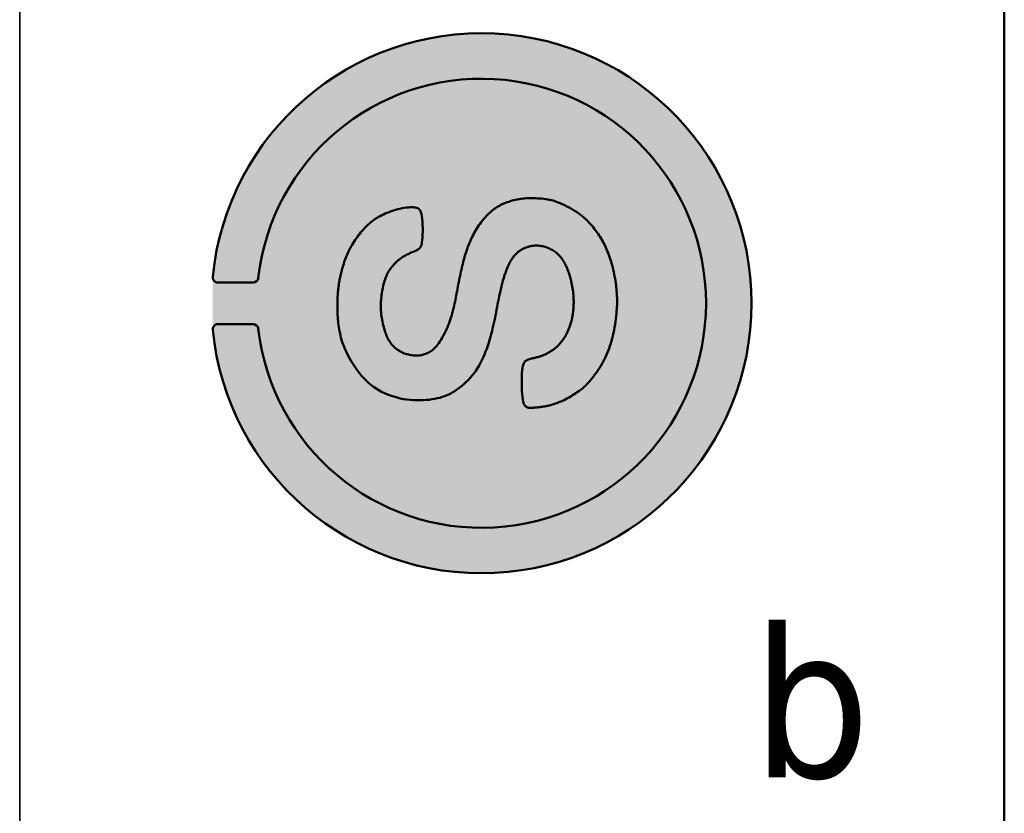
# Model space of a CAD drawing. Header units: millimetres. Extents: x 0 to 420, y 0 to 296.
# Tile 8 of 16: x 0 to 20, y 213 to 229. Entities that reach past the tile are written whole.
import ezdxf

# ---------------------------------------------------------------- set-up
doc = ezdxf.new("R2010")
doc.units = ezdxf.units.MM
doc.layers.get('0').update_dxf_attribs({"lineweight": 25})
doc.layers.add('Hatch', color=7, linetype='Continuous', lineweight=9, true_color=0x1e1e47)
doc.layers.add('Sketch Geometry(ISO)', color=7, linetype='Continuous', lineweight=50)
doc.layers.add('Symbols(ISO)', color=7, linetype='Continuous', lineweight=25)
doc.styles.add('LG.Philips.Title', font='verdana.ttf', dxfattribs={"width": 0.9})

# ---------------------------------------------------------------- blocks, each defined once
blk = doc.blocks.new('Borders A3')
at = {"layer": 'Hatch'}
h = blk.add_hatch(color=256, dxfattribs=at)
edge = h.paths.add_edge_path()
edge.add_line((4.428, 222.838), (5.122, 222.838))
edge.add_arc((5.122, 222.733), 0.105, 6.5142, 90, ccw=False)
edge.add_arc((9.645, 223.25), 4.448, 186.5142, 533.4856)
edge.add_arc((5.122, 223.766), 0.105, 270, 353.4856, ccw=False)
edge.add_line((5.122, 223.661), (4.428, 223.661))
edge.add_arc((4.428, 223.766), 0.105, 174.346, 270, ccw=False)
edge.add_arc((9.645, 223.25), 5.348, -174.3461, 174.346, ccw=False)
edge.add_arc((4.428, 222.733), 0.105, 90, 185.6539, ccw=False)
blk.add_hatch(color=256, dxfattribs=at).paths.add_polyline_path([(11.131, 225.261), (11.167, 225.248), (11.204, 225.233), (11.243, 225.216), (11.283, 225.197), (11.325, 225.176), (11.366, 225.155), (11.408, 225.132), (11.449, 225.108), (11.489, 225.084), (11.528, 225.059), (11.565, 225.034), (11.599, 225.008), (11.633, 224.982), (11.664, 224.956), (11.695, 224.929), (11.724, 224.901), (11.753, 224.873), (11.781, 224.843), (11.808, 224.813), (11.835, 224.782), (11.861, 224.75), (11.887, 224.718), (11.911, 224.686), (11.934, 224.654), (11.957, 224.623), (11.978, 224.592), (11.997, 224.563), (12.015, 224.533), (12.032, 224.504), (12.049, 224.476), (12.064, 224.446), (12.079, 224.416), (12.094, 224.385), (12.109, 224.353), (12.123, 224.319), (12.138, 224.284), (12.152, 224.247), (12.167, 224.209), (12.181, 224.17), (12.194, 224.13), (12.207, 224.088), (12.22, 224.046), (12.232, 224.003), (12.244, 223.959), (12.255, 223.915), (12.265, 223.87), (12.274, 223.825), (12.283, 223.781), (12.291, 223.737), (12.298, 223.693), (12.304, 223.651), (12.31, 223.609), (12.314, 223.568), (12.318, 223.529), (12.322, 223.491), (12.325, 223.455), (12.327, 223.421), (12.329, 223.39), (12.331, 223.36), (12.332, 223.331), (12.333, 223.304), (12.333, 223.275), (12.332, 223.246), (12.331, 223.214), (12.329, 223.179), (12.326, 223.14), (12.322, 223.096), (12.318, 223.048), (12.312, 222.996), (12.306, 222.942), (12.299, 222.886), (12.29, 222.829), (12.281, 222.772), (12.271, 222.716), (12.26, 222.661), (12.248, 222.607), (12.235, 222.555), (12.221, 222.503), (12.206, 222.453), (12.19, 222.404), (12.173, 222.356), (12.155, 222.309), (12.136, 222.263), (12.116, 222.217), (12.096, 222.172), (12.074, 222.128), (12.051, 222.084), (12.027, 222.042), (12.002, 221.999), (11.976, 221.958), (11.949, 221.917), (11.921, 221.877), (11.893, 221.838), (11.864, 221.801), (11.836, 221.765), (11.808, 221.732), (11.782, 221.7), (11.757, 221.672), (11.733, 221.646), (11.71, 221.623), (11.689, 221.601), (11.667, 221.581), (11.645, 221.562), (11.622, 221.544), (11.598, 221.526), (11.571, 221.507), (11.543, 221.487), (11.512, 221.467), (11.48, 221.446), (11.447, 221.426), (11.413, 221.405), (11.379, 221.386), (11.346, 221.367), (11.313, 221.349), (11.281, 221.333), (11.251, 221.319), (11.221, 221.305), (11.193, 221.294), (11.166, 221.283), (11.141, 221.273), (11.116, 221.264), (11.093, 221.256), (11.071, 221.249), (11.05, 221.243), (11.03, 221.237), (11.01, 221.231), (10.991, 221.226), (10.972, 221.222), (10.952, 221.218), (10.933, 221.214), (10.913, 221.21), (10.892, 221.206), (10.871, 221.203), (10.85, 221.199), (10.829, 221.196), (10.808, 221.193), (10.787, 221.191), (10.767, 221.189), (10.747, 221.187), (10.727, 221.185), (10.708, 221.183), (10.69, 221.182), (10.673, 221.181), (10.656, 221.18), (10.641, 221.179), (10.626, 221.179), (10.613, 221.178), (10.601, 221.178), (10.589, 221.179), (10.579, 221.18), (10.568, 221.182), (10.558, 221.185), (10.547, 221.189), (10.537, 221.195), (10.525, 221.203), (10.514, 221.213), (10.503, 221.227), (10.492, 221.246), (10.481, 221.271), (10.471, 221.302), (10.463, 221.341), (10.455, 221.39), (10.45, 221.448), (10.446, 221.513), (10.443, 221.583), (10.442, 221.656), (10.443, 221.729), (10.444, 221.799), (10.448, 221.864), (10.452, 221.922), (10.458, 221.97), (10.466, 222.009), (10.475, 222.041), (10.485, 222.066), (10.497, 222.085), (10.51, 222.1), (10.525, 222.112), (10.541, 222.121), (10.559, 222.129), (10.578, 222.136), (10.598, 222.143), (10.619, 222.149), (10.64, 222.154), (10.661, 222.159), (10.683, 222.164), (10.703, 222.169), (10.724, 222.174), (10.743, 222.179), (10.761, 222.184), (10.779, 222.189), (10.796, 222.194), (10.812, 222.199), (10.827, 222.204), (10.841, 222.209), (10.854, 222.214), (10.866, 222.219), (10.878, 222.223), (10.889, 222.228), (10.9, 222.233), (10.91, 222.238), (10.921, 222.243), (10.932, 222.248), (10.943, 222.254), (10.954, 222.26), (10.965, 222.266), (10.977, 222.272), (10.988, 222.279), (10.999, 222.286), (11.01, 222.292), (11.021, 222.299), (11.032, 222.306), (11.042, 222.312), (11.052, 222.319), (11.062, 222.326), (11.071, 222.333), (11.081, 222.341), (11.091, 222.349), (11.102, 222.358), (11.112, 222.367), (11.123, 222.376), (11.135, 222.386), (11.146, 222.397), (11.157, 222.408), (11.169, 222.42), (11.181, 222.432), (11.192, 222.444), (11.204, 222.457), (11.215, 222.47), (11.226, 222.483), (11.237, 222.496), (11.247, 222.51), (11.257, 222.523), (11.267, 222.536), (11.276, 222.55), (11.285, 222.563), (11.294, 222.576), (11.302, 222.589), (11.31, 222.603), (11.318, 222.618), (11.326, 222.633), (11.334, 222.65), (11.343, 222.668), (11.351, 222.687), (11.36, 222.707), (11.369, 222.729), (11.378, 222.751), (11.386, 222.773), (11.394, 222.796), (11.402, 222.818), (11.409, 222.839), (11.416, 222.86), (11.422, 222.88), (11.427, 222.899), (11.432, 222.918), (11.436, 222.937), (11.44, 222.955), (11.444, 222.975), (11.447, 222.994), (11.45, 223.014), (11.453, 223.035), (11.456, 223.056), (11.459, 223.077), (11.461, 223.097), (11.464, 223.118), (11.466, 223.138), (11.467, 223.157), (11.469, 223.176), (11.47, 223.194), (11.471, 223.212), (11.471, 223.231), (11.472, 223.249), (11.472, 223.269), (11.472, 223.29), (11.471, 223.312), (11.47, 223.336), (11.469, 223.362), (11.467, 223.389), (11.465, 223.418), (11.462, 223.449), (11.459, 223.48), (11.454, 223.513), (11.45, 223.547), (11.444, 223.581), (11.437, 223.617), (11.43, 223.652), (11.422, 223.688), (11.414, 223.724), (11.405, 223.759), (11.395, 223.793), (11.385, 223.826), (11.375, 223.858), (11.364, 223.888), (11.352, 223.917), (11.341, 223.945), (11.329, 223.972), (11.317, 223.997), (11.305, 224.021), (11.293, 224.044), (11.28, 224.066), (11.268, 224.086), (11.255, 224.106), (11.242, 224.125), (11.229, 224.143), (11.215, 224.161), (11.201, 224.177), (11.186, 224.194), (11.172, 224.209), (11.156, 224.225), (11.14, 224.24), (11.123, 224.254), (11.105, 224.268), (11.087, 224.281), (11.067, 224.294), (11.047, 224.306), (11.025, 224.318), (11.002, 224.329), (10.979, 224.34), (10.955, 224.349), (10.931, 224.358), (10.907, 224.366), (10.882, 224.373), (10.859, 224.379), (10.835, 224.384), (10.812, 224.387), (10.79, 224.39), (10.768, 224.391), (10.746, 224.392), (10.725, 224.392), (10.704, 224.391), (10.684, 224.39), (10.665, 224.388), (10.645, 224.386), (10.626, 224.383), (10.608, 224.379), (10.589, 224.375), (10.571, 224.37), (10.553, 224.364), (10.535, 224.358), (10.517, 224.351), (10.499, 224.344), (10.481, 224.335), (10.464, 224.326), (10.446, 224.317), (10.429, 224.306), (10.413, 224.295), (10.396, 224.284), (10.38, 224.272), (10.365, 224.26), (10.35, 224.247), (10.336, 224.233), (10.322, 224.219), (10.309, 224.205), (10.296, 224.19), (10.283, 224.175), (10.271, 224.159), (10.259, 224.143), (10.247, 224.126), (10.236, 224.109), (10.225, 224.09), (10.214, 224.071), (10.203, 224.05), (10.191, 224.028), (10.18, 224.005), (10.169, 223.981), (10.158, 223.955), (10.147, 223.927), (10.136, 223.899), (10.125, 223.869), (10.114, 223.837), (10.103, 223.805), (10.092, 223.771), (10.081, 223.736), (10.071, 223.699), (10.061, 223.66), (10.05, 223.62), (10.04, 223.578), (10.03, 223.534), (10.019, 223.488), (10.009, 223.44), (9.998, 223.39), (9.988, 223.339), (9.977, 223.286), (9.966, 223.232), (9.956, 223.178), (9.945, 223.124), (9.935, 223.07), (9.924, 223.017), (9.914, 222.963), (9.903, 222.91), (9.891, 222.857), (9.88, 222.803), (9.867, 222.749), (9.854, 222.694), (9.839, 222.638), (9.823, 222.582), (9.807, 222.524), (9.789, 222.466), (9.769, 222.408), (9.749, 222.35), (9.727, 222.292), (9.704, 222.234), (9.679, 222.178), (9.653, 222.123), (9.626, 222.069), (9.597, 222.016), (9.566, 221.964), (9.534, 221.914), (9.499, 221.865), (9.462, 221.818), (9.423, 221.772), (9.382, 221.728), (9.338, 221.685), (9.293, 221.644), (9.247, 221.606), (9.199, 221.57), (9.152, 221.536), (9.104, 221.505), (9.056, 221.477), (9.01, 221.452), (8.963, 221.43), (8.916, 221.411), (8.869, 221.394), (8.82, 221.379), (8.77, 221.367), (8.719, 221.356), (8.665, 221.347), (8.609, 221.34), (8.551, 221.334), (8.49, 221.33), (8.428, 221.327), (8.364, 221.327), (8.3, 221.33), (8.235, 221.335), (8.169, 221.342), (8.104, 221.353), (8.038, 221.366), (7.973, 221.382), (7.909, 221.4), (7.846, 221.421), (7.785, 221.445), (7.725, 221.471), (7.667, 221.498), (7.611, 221.528), (7.558, 221.561), (7.506, 221.595), (7.456, 221.633), (7.408, 221.673), (7.361, 221.717), (7.315, 221.763), (7.27, 221.814), (7.227, 221.868), (7.184, 221.925), (7.143, 221.984), (7.103, 222.044), (7.066, 222.104), (7.031, 222.165), (7, 222.223), (6.971, 222.28), (6.946, 222.334), (6.924, 222.385), (6.906, 222.433), (6.889, 222.48), (6.876, 222.525), (6.863, 222.569), (6.853, 222.612), (6.844, 222.654), (6.835, 222.696), (6.828, 222.738), (6.821, 222.779), (6.815, 222.819), (6.81, 222.86), (6.805, 222.899), (6.802, 222.937), (6.799, 222.975), (6.796, 223.012), (6.794, 223.047), (6.793, 223.082), (6.792, 223.116), (6.792, 223.15), (6.791, 223.183), (6.792, 223.216), (6.792, 223.249), (6.793, 223.281), (6.794, 223.314), (6.795, 223.346), (6.797, 223.378), (6.799, 223.409), (6.801, 223.44), (6.803, 223.47), (6.805, 223.5), (6.808, 223.529), (6.811, 223.557), (6.815, 223.585), (6.818, 223.612), (6.822, 223.639), (6.826, 223.665), (6.831, 223.691), (6.835, 223.717), (6.84, 223.743), (6.845, 223.77), (6.851, 223.796), (6.857, 223.823), (6.864, 223.85), (6.871, 223.879), (6.879, 223.908), (6.888, 223.938), (6.897, 223.969), (6.907, 224.001), (6.918, 224.034), (6.929, 224.068), (6.941, 224.101), (6.953, 224.134), (6.966, 224.167), (6.979, 224.199), (6.992, 224.231), (7.005, 224.261), (7.02, 224.291), (7.034, 224.321), (7.05, 224.35), (7.066, 224.38), (7.083, 224.41), (7.102, 224.44), (7.121, 224.471), (7.142, 224.503), (7.164, 224.534), (7.187, 224.566), (7.21, 224.597), (7.234, 224.628), (7.258, 224.657), (7.282, 224.686), (7.307, 224.714), (7.331, 224.74), (7.355, 224.765), (7.38, 224.788), (7.404, 224.811), (7.429, 224.833), (7.453, 224.853), (7.478, 224.873), (7.503, 224.892), (7.528, 224.91), (7.553, 224.928), (7.58, 224.945), (7.608, 224.961), (7.638, 224.978), (7.669, 224.994), (7.703, 225.01), (7.739, 225.025), (7.777, 225.041), (7.817, 225.056), (7.859, 225.071), (7.901, 225.085), (7.944, 225.098), (7.988, 225.111), (8.031, 225.121), (8.075, 225.131), (8.117, 225.138), (8.158, 225.144), (8.197, 225.149), (8.235, 225.151), (8.27, 225.152), (8.303, 225.15), (8.333, 225.147), (8.359, 225.141), (8.382, 225.133), (8.403, 225.12), (8.42, 225.103), (8.435, 225.081), (8.447, 225.052), (8.457, 225.017), (8.465, 224.973), (8.472, 224.922), (8.476, 224.864), (8.479, 224.802), (8.481, 224.737), (8.481, 224.673), (8.479, 224.611), (8.476, 224.553), (8.472, 224.502), (8.467, 224.459), (8.461, 224.423), (8.453, 224.394), (8.444, 224.371), (8.434, 224.353), (8.422, 224.338), (8.408, 224.326), (8.392, 224.315), (8.375, 224.306), (8.356, 224.296), (8.336, 224.287), (8.314, 224.278), (8.291, 224.268), (8.267, 224.259), (8.243, 224.248), (8.217, 224.237), (8.192, 224.225), (8.166, 224.213), (8.139, 224.199), (8.113, 224.184), (8.087, 224.168), (8.061, 224.151), (8.035, 224.132), (8.01, 224.113), (7.985, 224.092), (7.961, 224.07), (7.938, 224.047), (7.916, 224.024), (7.894, 224), (7.874, 223.975), (7.855, 223.951), (7.837, 223.927), (7.821, 223.903), (7.806, 223.879), (7.792, 223.855), (7.779, 223.83), (7.768, 223.805), (7.756, 223.779), (7.746, 223.752), (7.736, 223.723), (7.726, 223.692), (7.717, 223.66), (7.708, 223.627), (7.699, 223.593), (7.692, 223.558), (7.684, 223.523), (7.678, 223.488), (7.672, 223.453), (7.667, 223.419), (7.663, 223.385), (7.66, 223.352), (7.657, 223.319), (7.655, 223.287), (7.653, 223.256), (7.652, 223.225), (7.652, 223.195), (7.652, 223.166), (7.653, 223.138), (7.654, 223.109), (7.656, 223.081), (7.658, 223.051), (7.662, 223.022), (7.666, 222.99), (7.671, 222.958), (7.677, 222.924), (7.685, 222.888), (7.693, 222.852), (7.701, 222.816), (7.71, 222.78), (7.72, 222.745), (7.73, 222.711), (7.74, 222.679), (7.75, 222.65), (7.76, 222.623), (7.771, 222.598), (7.781, 222.574), (7.792, 222.553), (7.802, 222.533), (7.813, 222.514), (7.823, 222.496), (7.834, 222.479), (7.845, 222.463), (7.856, 222.448), (7.868, 222.433), (7.88, 222.418), (7.894, 222.404), (7.908, 222.39), (7.924, 222.375), (7.94, 222.361), (7.959, 222.346), (7.978, 222.332), (7.999, 222.318), (8.02, 222.304), (8.043, 222.291), (8.067, 222.279), (8.091, 222.267), (8.117, 222.257), (8.143, 222.248), (8.17, 222.24), (8.197, 222.233), (8.224, 222.228), (8.25, 222.223), (8.276, 222.219), (8.301, 222.216), (8.326, 222.215), (8.349, 222.214), (8.372, 222.214), (8.394, 222.215), (8.415, 222.217), (8.436, 222.22), (8.457, 222.224), (8.477, 222.228), (8.497, 222.233), (8.517, 222.239), (8.537, 222.246), (8.556, 222.253), (8.576, 222.262), (8.596, 222.272), (8.615, 222.282), (8.635, 222.295), (8.655, 222.308), (8.675, 222.323), (8.695, 222.34), (8.715, 222.358), (8.736, 222.38), (8.757, 222.403), (8.779, 222.43), (8.801, 222.46), (8.823, 222.493), (8.845, 222.529), (8.868, 222.567), (8.89, 222.607), (8.912, 222.648), (8.933, 222.69), (8.953, 222.733), (8.972, 222.775), (8.989, 222.817), (9.005, 222.858), (9.019, 222.899), (9.033, 222.939), (9.045, 222.978), (9.057, 223.017), (9.067, 223.055), (9.077, 223.094), (9.087, 223.131), (9.096, 223.169), (9.105, 223.207), (9.113, 223.245), (9.122, 223.283), (9.13, 223.322), (9.138, 223.362), (9.146, 223.404), (9.154, 223.446), (9.162, 223.49), (9.171, 223.534), (9.179, 223.579), (9.187, 223.623), (9.196, 223.668), (9.204, 223.712), (9.213, 223.755), (9.221, 223.796), (9.23, 223.837), (9.238, 223.877), (9.247, 223.915), (9.255, 223.953), (9.264, 223.99), (9.273, 224.026), (9.282, 224.061), (9.291, 224.095), (9.3, 224.129), (9.31, 224.162), (9.319, 224.195), (9.329, 224.227), (9.339, 224.259), (9.35, 224.291), (9.36, 224.322), (9.371, 224.353), (9.383, 224.384), (9.395, 224.414), (9.407, 224.445), (9.42, 224.476), (9.433, 224.507), (9.448, 224.538), (9.463, 224.569), (9.478, 224.601), (9.495, 224.633), (9.513, 224.665), (9.532, 224.697), (9.551, 224.729), (9.572, 224.762), (9.594, 224.794), (9.617, 224.826), (9.641, 224.858), (9.666, 224.89), (9.692, 224.921), (9.719, 224.951), (9.746, 224.979), (9.772, 225.007), (9.799, 225.033), (9.825, 225.057), (9.85, 225.079), (9.875, 225.1), (9.9, 225.119), (9.924, 225.136), (9.949, 225.153), (9.975, 225.168), (10.002, 225.183), (10.029, 225.197), (10.058, 225.211), (10.088, 225.224), (10.12, 225.237), (10.152, 225.25), (10.185, 225.262), (10.218, 225.273), (10.252, 225.283), (10.286, 225.292), (10.32, 225.301), (10.355, 225.308), (10.39, 225.315), (10.425, 225.32), (10.462, 225.324), (10.499, 225.328), (10.538, 225.33), (10.578, 225.332), (10.62, 225.332), (10.663, 225.332), (10.707, 225.331), (10.75, 225.328), (10.794, 225.325), (10.837, 225.322), (10.878, 225.317), (10.918, 225.312), (10.956, 225.306), (10.992, 225.299), (11.027, 225.292), (11.062, 225.283), (11.096, 225.273)])
at = {"layer": 'Sketch Geometry(ISO)', "color": 7, "linetype": 'Continuous', "lineweight": 35}
blk.add_line((0.5, 296.5), (0.5, 0.5), dxfattribs=at)
at = {"layer": 'Sketch Geometry(ISO)', "color": 1, "linetype": 'Continuous', "lineweight": 50, "true_color": 0xff0000}
blk.add_line((20, 287), (20, 10), dxfattribs=at)
at = {"layer": 'Sketch Geometry(ISO)'}
for p, q in [((10.12, 225.237), (10.088, 225.224)), ((10.152, 225.25), (10.12, 225.237)), ((10.185, 225.262), (10.152, 225.25)), ((10.218, 225.273), (10.185, 225.262)), ((10.252, 225.283), (10.218, 225.273)), ((10.286, 225.292), (10.252, 225.283)), ((10.32, 225.301), (10.286, 225.292)), ((10.355, 225.308), (10.32, 225.301)), ((10.39, 225.315), (10.355, 225.308)), ((10.425, 225.32), (10.39, 225.315)), ((10.462, 225.324), (10.425, 225.32)), ((10.499, 225.328), (10.462, 225.324)), ((10.538, 225.33), (10.499, 225.328)), ((10.578, 225.332), (10.538, 225.33)), ((10.62, 225.332), (10.578, 225.332)), ((10.663, 225.332), (10.62, 225.332)), ((10.707, 225.331), (10.663, 225.332)), ((10.75, 225.328), (10.707, 225.331)), ((10.794, 225.325), (10.75, 225.328)), ((10.837, 225.322), (10.794, 225.325)), ((10.878, 225.317), (10.837, 225.322)), ((10.918, 225.312), (10.878, 225.317)), ((10.956, 225.306), (10.918, 225.312)), ((10.992, 225.299), (10.956, 225.306)), ((11.027, 225.292), (10.992, 225.299)), ((11.062, 225.283), (11.027, 225.292)), ((11.096, 225.273), (11.062, 225.283)), ((11.131, 225.261), (11.096, 225.273)), ((11.167, 225.248), (11.131, 225.261)), ((11.204, 225.233), (11.167, 225.248)), ((11.243, 225.216), (11.204, 225.233)), ((7.777, 225.041), (7.739, 225.025)), ((7.817, 225.056), (7.777, 225.041)), ((7.859, 225.071), (7.817, 225.056)), ((7.901, 225.085), (7.859, 225.071)), ((7.944, 225.098), (7.901, 225.085)), ((7.988, 225.111), (7.944, 225.098)), ((8.031, 225.121), (7.988, 225.111)), ((8.075, 225.131), (8.031, 225.121)), ((8.117, 225.138), (8.075, 225.131)), ((8.158, 225.144), (8.117, 225.138)), ((8.197, 225.149), (8.158, 225.144)), ((8.235, 225.151), (8.197, 225.149)), ((8.27, 225.152), (8.235, 225.151)), ((8.303, 225.15), (8.27, 225.152)), ((8.333, 225.147), (8.303, 225.15)), ((8.359, 225.141), (8.333, 225.147)), ((8.382, 225.133), (8.359, 225.141)), ((8.403, 225.12), (8.382, 225.133)), ((8.42, 225.103), (8.403, 225.12)), ((8.435, 225.081), (8.42, 225.103)), ((8.447, 225.052), (8.435, 225.081)), ((8.457, 225.017), (8.447, 225.052)), ((9.799, 225.033), (9.772, 225.007)), ((9.825, 225.057), (9.799, 225.033)), ((9.85, 225.079), (9.825, 225.057)), ((9.875, 225.1), (9.85, 225.079)), ((9.9, 225.119), (9.875, 225.1)), ((9.924, 225.136), (9.9, 225.119)), ((9.949, 225.153), (9.924, 225.136)), ((9.975, 225.168), (9.949, 225.153)), ((10.002, 225.183), (9.975, 225.168)), ((10.029, 225.197), (10.002, 225.183)), ((10.058, 225.211), (10.029, 225.197)), ((10.088, 225.224), (10.058, 225.211)), ((11.283, 225.197), (11.243, 225.216)), ((11.325, 225.176), (11.283, 225.197)), ((11.366, 225.155), (11.325, 225.176)), ((11.408, 225.132), (11.366, 225.155)), ((11.449, 225.108), (11.408, 225.132)), ((11.489, 225.084), (11.449, 225.108)), ((11.528, 225.059), (11.489, 225.084)), ((11.565, 225.034), (11.528, 225.059)), ((11.599, 225.008), (11.565, 225.034)), ((7.453, 224.853), (7.429, 224.833)), ((7.478, 224.873), (7.453, 224.853)), ((7.503, 224.892), (7.478, 224.873)), ((7.528, 224.91), (7.503, 224.892)), ((7.553, 224.928), (7.528, 224.91)), ((7.58, 224.945), (7.553, 224.928)), ((7.608, 224.961), (7.58, 224.945)), ((7.638, 224.978), (7.608, 224.961)), ((7.669, 224.994), (7.638, 224.978)), ((7.703, 225.01), (7.669, 224.994)), ((7.739, 225.025), (7.703, 225.01)), ((8.465, 224.973), (8.457, 225.017)), ((8.472, 224.922), (8.465, 224.973)), ((8.476, 224.864), (8.472, 224.922)), ((8.479, 224.802), (8.476, 224.864)), ((9.641, 224.858), (9.617, 224.826)), ((9.666, 224.89), (9.641, 224.858)), ((9.692, 224.921), (9.666, 224.89)), ((9.719, 224.951), (9.692, 224.921)), ((9.746, 224.979), (9.719, 224.951)), ((9.772, 225.007), (9.746, 224.979)), ((11.633, 224.982), (11.599, 225.008)), ((11.664, 224.956), (11.633, 224.982)), ((11.695, 224.929), (11.664, 224.956)), ((11.724, 224.901), (11.695, 224.929)), ((11.753, 224.873), (11.724, 224.901)), ((11.781, 224.843), (11.753, 224.873)), ((11.808, 224.813), (11.781, 224.843)), ((7.258, 224.657), (7.234, 224.628)), ((7.282, 224.686), (7.258, 224.657)), ((7.307, 224.714), (7.282, 224.686)), ((7.331, 224.74), (7.307, 224.714)), ((7.355, 224.765), (7.331, 224.74)), ((7.38, 224.788), (7.355, 224.765)), ((7.404, 224.811), (7.38, 224.788)), ((7.429, 224.833), (7.404, 224.811)), ((8.481, 224.737), (8.479, 224.802)), ((8.479, 224.611), (8.481, 224.673)), ((8.481, 224.673), (8.481, 224.737)), ((9.513, 224.665), (9.495, 224.633)), ((9.532, 224.697), (9.513, 224.665)), ((9.551, 224.729), (9.532, 224.697)), ((9.572, 224.762), (9.551, 224.729)), ((9.594, 224.794), (9.572, 224.762)), ((9.617, 224.826), (9.594, 224.794)), ((11.835, 224.782), (11.808, 224.813)), ((11.861, 224.75), (11.835, 224.782)), ((11.887, 224.718), (11.861, 224.75)), ((11.911, 224.686), (11.887, 224.718)), ((11.934, 224.654), (11.911, 224.686)), ((11.957, 224.623), (11.934, 224.654)), ((7.121, 224.471), (7.102, 224.44)), ((7.142, 224.503), (7.121, 224.471)), ((7.164, 224.534), (7.142, 224.503)), ((7.187, 224.566), (7.164, 224.534)), ((7.21, 224.597), (7.187, 224.566)), ((7.234, 224.628), (7.21, 224.597)), ((8.461, 224.423), (8.467, 224.459)), ((8.467, 224.459), (8.472, 224.502)), ((8.472, 224.502), (8.476, 224.553)), ((8.476, 224.553), (8.479, 224.611)), ((9.42, 224.476), (9.407, 224.445)), ((9.433, 224.507), (9.42, 224.476)), ((9.448, 224.538), (9.433, 224.507)), ((9.463, 224.569), (9.448, 224.538)), ((9.478, 224.601), (9.463, 224.569)), ((9.495, 224.633), (9.478, 224.601)), ((11.978, 224.592), (11.957, 224.623)), ((11.997, 224.563), (11.978, 224.592)), ((12.015, 224.533), (11.997, 224.563)), ((12.032, 224.504), (12.015, 224.533)), ((12.049, 224.476), (12.032, 224.504)), ((12.064, 224.446), (12.049, 224.476)), ((12.079, 224.416), (12.064, 224.446)), ((7.005, 224.261), (6.992, 224.231)), ((7.02, 224.291), (7.005, 224.261)), ((7.034, 224.321), (7.02, 224.291)), ((7.05, 224.35), (7.034, 224.321)), ((7.066, 224.38), (7.05, 224.35)), ((7.083, 224.41), (7.066, 224.38)), ((7.102, 224.44), (7.083, 224.41)), ((8.243, 224.248), (8.267, 224.259)), ((8.267, 224.259), (8.291, 224.268)), ((8.291, 224.268), (8.314, 224.278)), ((8.314, 224.278), (8.336, 224.287)), ((8.336, 224.287), (8.356, 224.296)), ((8.356, 224.296), (8.375, 224.306)), ((8.375, 224.306), (8.392, 224.315)), ((8.392, 224.315), (8.408, 224.326)), ((8.408, 224.326), (8.422, 224.338)), ((8.422, 224.338), (8.434, 224.353)), ((8.434, 224.353), (8.444, 224.371)), ((8.444, 224.371), (8.453, 224.394)), ((8.453, 224.394), (8.461, 224.423)), ((9.339, 224.259), (9.329, 224.227)), ((9.35, 224.291), (9.339, 224.259)), ((9.36, 224.322), (9.35, 224.291)), ((9.371, 224.353), (9.36, 224.322)), ((9.383, 224.384), (9.371, 224.353)), ((9.395, 224.414), (9.383, 224.384)), ((9.407, 224.445), (9.395, 224.414)), ((10.35, 224.247), (10.365, 224.26)), ((10.365, 224.26), (10.38, 224.272)), ((10.38, 224.272), (10.396, 224.284)), ((10.396, 224.284), (10.413, 224.295)), ((10.413, 224.295), (10.429, 224.306)), ((10.429, 224.306), (10.446, 224.317)), ((10.446, 224.317), (10.464, 224.326)), ((10.464, 224.326), (10.481, 224.335)), ((10.481, 224.335), (10.499, 224.344)), ((10.499, 224.344), (10.517, 224.351)), ((10.517, 224.351), (10.535, 224.358)), ((10.535, 224.358), (10.553, 224.364)), ((10.553, 224.364), (10.571, 224.37)), ((10.571, 224.37), (10.589, 224.375)), ((10.589, 224.375), (10.608, 224.379)), ((10.608, 224.379), (10.626, 224.383)), ((10.626, 224.383), (10.645, 224.386)), ((10.645, 224.386), (10.665, 224.388)), ((10.665, 224.388), (10.684, 224.39)), ((10.684, 224.39), (10.704, 224.391)), ((10.704, 224.391), (10.725, 224.392)), ((10.725, 224.392), (10.746, 224.392)), ((10.746, 224.392), (10.768, 224.391)), ((10.768, 224.391), (10.79, 224.39)), ((10.79, 224.39), (10.812, 224.387)), ((10.812, 224.387), (10.835, 224.384)), ((10.835, 224.384), (10.859, 224.379)), ((10.859, 224.379), (10.882, 224.373)), ((10.882, 224.373), (10.907, 224.366)), ((10.907, 224.366), (10.931, 224.358)), ((10.931, 224.358), (10.955, 224.349)), ((10.955, 224.349), (10.979, 224.34)), ((10.979, 224.34), (11.002, 224.329)), ((11.002, 224.329), (11.025, 224.318)), ((11.025, 224.318), (11.047, 224.306)), ((11.047, 224.306), (11.067, 224.294)), ((11.067, 224.294), (11.087, 224.281)), ((11.087, 224.281), (11.105, 224.268)), ((11.105, 224.268), (11.123, 224.254)), ((11.123, 224.254), (11.14, 224.24)), ((12.094, 224.385), (12.079, 224.416)), ((12.109, 224.353), (12.094, 224.385)), ((12.123, 224.319), (12.109, 224.353)), ((12.138, 224.284), (12.123, 224.319)), ((12.152, 224.247), (12.138, 224.284)), ((6.929, 224.068), (6.918, 224.034)), ((6.941, 224.101), (6.929, 224.068)), ((6.953, 224.134), (6.941, 224.101)), ((6.966, 224.167), (6.953, 224.134)), ((6.979, 224.199), (6.966, 224.167)), ((6.992, 224.231), (6.979, 224.199)), ((7.938, 224.047), (7.961, 224.07)), ((7.961, 224.07), (7.985, 224.092)), ((7.985, 224.092), (8.01, 224.113)), ((8.01, 224.113), (8.035, 224.132)), ((8.035, 224.132), (8.061, 224.151)), ((8.061, 224.151), (8.087, 224.168)), ((8.087, 224.168), (8.113, 224.184)), ((8.113, 224.184), (8.139, 224.199)), ((8.139, 224.199), (8.166, 224.213)), ((8.166, 224.213), (8.192, 224.225)), ((8.192, 224.225), (8.217, 224.237)), ((8.217, 224.237), (8.243, 224.248)), ((9.282, 224.061), (9.273, 224.026)), ((9.291, 224.095), (9.282, 224.061)), ((9.3, 224.129), (9.291, 224.095)), ((9.31, 224.162), (9.3, 224.129)), ((9.319, 224.195), (9.31, 224.162)), ((9.329, 224.227), (9.319, 224.195)), ((10.203, 224.05), (10.214, 224.071)), ((10.214, 224.071), (10.225, 224.09)), ((10.225, 224.09), (10.236, 224.109)), ((10.236, 224.109), (10.247, 224.126)), ((10.247, 224.126), (10.259, 224.143)), ((10.259, 224.143), (10.271, 224.159)), ((10.271, 224.159), (10.283, 224.175)), ((10.283, 224.175), (10.296, 224.19)), ((10.296, 224.19), (10.309, 224.205)), ((10.309, 224.205), (10.322, 224.219)), ((10.322, 224.219), (10.336, 224.233)), ((10.336, 224.233), (10.35, 224.247)), ((11.14, 224.24), (11.156, 224.225)), ((11.156, 224.225), (11.172, 224.209)), ((11.172, 224.209), (11.186, 224.194)), ((11.186, 224.194), (11.201, 224.177)), ((11.201, 224.177), (11.215, 224.161)), ((11.215, 224.161), (11.229, 224.143)), ((11.229, 224.143), (11.242, 224.125)), ((11.242, 224.125), (11.255, 224.106)), ((11.255, 224.106), (11.268, 224.086)), ((11.268, 224.086), (11.28, 224.066)), ((11.28, 224.066), (11.293, 224.044)), ((12.167, 224.209), (12.152, 224.247)), ((12.181, 224.17), (12.167, 224.209)), ((12.194, 224.13), (12.181, 224.17)), ((12.207, 224.088), (12.194, 224.13)), ((12.22, 224.046), (12.207, 224.088)), ((6.871, 223.879), (6.864, 223.85)), ((6.879, 223.908), (6.871, 223.879)), ((6.888, 223.938), (6.879, 223.908)), ((6.897, 223.969), (6.888, 223.938)), ((6.907, 224.001), (6.897, 223.969)), ((6.918, 224.034), (6.907, 224.001)), ((7.792, 223.855), (7.806, 223.879)), ((7.806, 223.879), (7.821, 223.903)), ((7.821, 223.903), (7.837, 223.927)), ((7.837, 223.927), (7.855, 223.951)), ((7.855, 223.951), (7.874, 223.975)), ((7.874, 223.975), (7.894, 224)), ((7.894, 224), (7.916, 224.024)), ((7.916, 224.024), (7.938, 224.047)), ((9.238, 223.877), (9.23, 223.837)), ((9.247, 223.915), (9.238, 223.877)), ((9.255, 223.953), (9.247, 223.915)), ((9.264, 223.99), (9.255, 223.953)), ((9.273, 224.026), (9.264, 223.99)), ((10.114, 223.837), (10.125, 223.869)), ((10.125, 223.869), (10.136, 223.899)), ((10.136, 223.899), (10.147, 223.927)), ((10.147, 223.927), (10.158, 223.955)), ((10.158, 223.955), (10.169, 223.981)), ((10.169, 223.981), (10.18, 224.005)), ((10.18, 224.005), (10.191, 224.028)), ((10.191, 224.028), (10.203, 224.05)), ((11.293, 224.044), (11.305, 224.021)), ((11.305, 224.021), (11.317, 223.997)), ((11.317, 223.997), (11.329, 223.972)), ((11.329, 223.972), (11.341, 223.945)), ((11.341, 223.945), (11.352, 223.917)), ((11.352, 223.917), (11.364, 223.888)), ((11.364, 223.888), (11.375, 223.858)), ((12.232, 224.003), (12.22, 224.046)), ((12.244, 223.959), (12.232, 224.003)), ((12.255, 223.915), (12.244, 223.959)), ((12.265, 223.87), (12.255, 223.915)), ((12.274, 223.825), (12.265, 223.87)), ((6.826, 223.665), (6.822, 223.639)), ((6.831, 223.691), (6.826, 223.665)), ((6.835, 223.717), (6.831, 223.691)), ((6.84, 223.743), (6.835, 223.717)), ((6.845, 223.77), (6.84, 223.743)), ((6.851, 223.796), (6.845, 223.77)), ((6.857, 223.823), (6.851, 223.796)), ((6.864, 223.85), (6.857, 223.823)), ((7.717, 223.66), (7.726, 223.692)), ((7.726, 223.692), (7.736, 223.723)), ((7.736, 223.723), (7.746, 223.752)), ((7.746, 223.752), (7.756, 223.779)), ((7.756, 223.779), (7.768, 223.805)), ((7.768, 223.805), (7.779, 223.83)), ((7.779, 223.83), (7.792, 223.855)), ((9.196, 223.668), (9.187, 223.623)), ((9.204, 223.712), (9.196, 223.668)), ((9.213, 223.755), (9.204, 223.712)), ((9.221, 223.796), (9.213, 223.755)), ((9.23, 223.837), (9.221, 223.796)), ((10.061, 223.66), (10.071, 223.699)), ((10.071, 223.699), (10.081, 223.736)), ((10.081, 223.736), (10.092, 223.771)), ((10.092, 223.771), (10.103, 223.805)), ((10.103, 223.805), (10.114, 223.837)), ((11.375, 223.858), (11.385, 223.826)), ((11.385, 223.826), (11.395, 223.793)), ((11.395, 223.793), (11.405, 223.759)), ((11.405, 223.759), (11.414, 223.724)), ((11.414, 223.724), (11.422, 223.688)), ((11.422, 223.688), (11.43, 223.652)), ((12.283, 223.781), (12.274, 223.825)), ((12.291, 223.737), (12.283, 223.781)), ((12.298, 223.693), (12.291, 223.737)), ((12.304, 223.651), (12.298, 223.693)), ((4.428, 223.661), (5.122, 223.661)), ((6.803, 223.47), (6.801, 223.44)), ((6.805, 223.5), (6.803, 223.47)), ((6.808, 223.529), (6.805, 223.5)), ((6.811, 223.557), (6.808, 223.529)), ((6.815, 223.585), (6.811, 223.557)), ((6.818, 223.612), (6.815, 223.585)), ((6.822, 223.639), (6.818, 223.612)), ((7.672, 223.453), (7.678, 223.488)), ((7.678, 223.488), (7.684, 223.523)), ((7.684, 223.523), (7.692, 223.558)), ((7.692, 223.558), (7.699, 223.593)), ((7.699, 223.593), (7.708, 223.627)), ((7.708, 223.627), (7.717, 223.66)), ((9.162, 223.49), (9.154, 223.446)), ((9.171, 223.534), (9.162, 223.49)), ((9.179, 223.579), (9.171, 223.534)), ((9.187, 223.623), (9.179, 223.579)), ((10.009, 223.44), (10.019, 223.488)), ((10.019, 223.488), (10.03, 223.534)), ((10.03, 223.534), (10.04, 223.578)), ((10.04, 223.578), (10.05, 223.62)), ((10.05, 223.62), (10.061, 223.66)), ((11.43, 223.652), (11.437, 223.617)), ((11.437, 223.617), (11.444, 223.581)), ((11.444, 223.581), (11.45, 223.547)), ((11.45, 223.547), (11.454, 223.513)), ((11.454, 223.513), (11.459, 223.48)), ((11.459, 223.48), (11.462, 223.449)), ((12.31, 223.609), (12.304, 223.651)), ((12.314, 223.568), (12.31, 223.609)), ((12.318, 223.529), (12.314, 223.568)), ((12.322, 223.491), (12.318, 223.529)), ((12.325, 223.455), (12.322, 223.491)), ((6.793, 223.281), (6.792, 223.249)), ((6.794, 223.314), (6.793, 223.281)), ((6.795, 223.346), (6.794, 223.314)), ((6.797, 223.378), (6.795, 223.346)), ((6.799, 223.409), (6.797, 223.378)), ((6.801, 223.44), (6.799, 223.409)), ((7.653, 223.256), (7.655, 223.287)), ((7.655, 223.287), (7.657, 223.319)), ((7.657, 223.319), (7.66, 223.352)), ((7.66, 223.352), (7.663, 223.385)), ((7.663, 223.385), (7.667, 223.419)), ((7.667, 223.419), (7.672, 223.453)), ((9.122, 223.283), (9.113, 223.245)), ((9.13, 223.322), (9.122, 223.283)), ((9.138, 223.362), (9.13, 223.322)), ((9.146, 223.404), (9.138, 223.362)), ((9.154, 223.446), (9.146, 223.404)), ((9.966, 223.232), (9.977, 223.286)), ((9.977, 223.286), (9.988, 223.339)), ((9.988, 223.339), (9.998, 223.39)), ((9.998, 223.39), (10.009, 223.44)), ((11.462, 223.449), (11.465, 223.418)), ((11.465, 223.418), (11.467, 223.389)), ((11.467, 223.389), (11.469, 223.362)), ((11.469, 223.362), (11.47, 223.336)), ((11.47, 223.336), (11.471, 223.312)), ((11.471, 223.312), (11.472, 223.29)), ((11.472, 223.29), (11.472, 223.269)), ((12.327, 223.421), (12.325, 223.455)), ((12.329, 223.39), (12.327, 223.421)), ((12.331, 223.36), (12.329, 223.39)), ((12.332, 223.331), (12.331, 223.36)), ((12.333, 223.304), (12.332, 223.331)), ((12.332, 223.246), (12.333, 223.275)), ((12.333, 223.275), (12.333, 223.304)), ((6.792, 223.216), (6.791, 223.183)), ((6.791, 223.183), (6.792, 223.15)), ((6.792, 223.249), (6.792, 223.216)), ((6.792, 223.15), (6.792, 223.116)), ((6.792, 223.116), (6.793, 223.082)), ((6.793, 223.082), (6.794, 223.047)), ((7.652, 223.225), (7.653, 223.256)), ((7.652, 223.195), (7.652, 223.225)), ((7.652, 223.166), (7.652, 223.195)), ((7.653, 223.138), (7.652, 223.166)), ((7.654, 223.109), (7.653, 223.138)), ((7.656, 223.081), (7.654, 223.109)), ((7.658, 223.051), (7.656, 223.081)), ((9.077, 223.094), (9.067, 223.055)), ((9.087, 223.131), (9.077, 223.094)), ((9.096, 223.169), (9.087, 223.131)), ((9.105, 223.207), (9.096, 223.169)), ((9.113, 223.245), (9.105, 223.207)), ((9.935, 223.07), (9.945, 223.124)), ((9.945, 223.124), (9.956, 223.178)), ((9.956, 223.178), (9.966, 223.232)), ((11.461, 223.097), (11.459, 223.077)), ((11.464, 223.118), (11.461, 223.097)), ((11.466, 223.138), (11.464, 223.118)), ((11.467, 223.157), (11.466, 223.138)), ((11.469, 223.176), (11.467, 223.157)), ((11.47, 223.194), (11.469, 223.176)), ((11.471, 223.212), (11.47, 223.194)), ((11.472, 223.249), (11.471, 223.231)), ((11.471, 223.231), (11.471, 223.212)), ((11.472, 223.269), (11.472, 223.249)), ((12.318, 223.048), (12.322, 223.096)), ((12.322, 223.096), (12.326, 223.14)), ((12.326, 223.14), (12.329, 223.179)), ((12.329, 223.179), (12.331, 223.214)), ((12.331, 223.214), (12.332, 223.246)), ((6.794, 223.047), (6.796, 223.012)), ((6.796, 223.012), (6.799, 222.975)), ((6.799, 222.975), (6.802, 222.937)), ((6.802, 222.937), (6.805, 222.899)), ((6.805, 222.899), (6.81, 222.86)), ((7.662, 223.022), (7.658, 223.051)), ((7.666, 222.99), (7.662, 223.022)), ((7.671, 222.958), (7.666, 222.99)), ((7.677, 222.924), (7.671, 222.958)), ((7.685, 222.888), (7.677, 222.924)), ((7.693, 222.852), (7.685, 222.888)), ((9.019, 222.899), (9.005, 222.858)), ((9.033, 222.939), (9.019, 222.899)), ((9.045, 222.978), (9.033, 222.939)), ((9.057, 223.017), (9.045, 222.978)), ((9.067, 223.055), (9.057, 223.017)), ((9.891, 222.857), (9.903, 222.91)), ((9.903, 222.91), (9.914, 222.963)), ((9.914, 222.963), (9.924, 223.017)), ((9.924, 223.017), (9.935, 223.07)), ((11.427, 222.899), (11.422, 222.88)), ((11.432, 222.918), (11.427, 222.899)), ((11.436, 222.937), (11.432, 222.918)), ((11.44, 222.955), (11.436, 222.937)), ((11.444, 222.975), (11.44, 222.955)), ((11.447, 222.994), (11.444, 222.975)), ((11.45, 223.014), (11.447, 222.994)), ((11.453, 223.035), (11.45, 223.014)), ((11.456, 223.056), (11.453, 223.035)), ((11.459, 223.077), (11.456, 223.056)), ((12.29, 222.829), (12.299, 222.886)), ((12.299, 222.886), (12.306, 222.942)), ((12.306, 222.942), (12.312, 222.996)), ((12.312, 222.996), (12.318, 223.048)), ((5.122, 222.838), (4.428, 222.838)), ((6.81, 222.86), (6.815, 222.819)), ((6.815, 222.819), (6.821, 222.779)), ((6.821, 222.779), (6.828, 222.738)), ((6.828, 222.738), (6.835, 222.696)), ((6.835, 222.696), (6.844, 222.654)), ((7.701, 222.816), (7.693, 222.852)), ((7.71, 222.78), (7.701, 222.816)), ((7.72, 222.745), (7.71, 222.78)), ((7.73, 222.711), (7.72, 222.745)), ((7.74, 222.679), (7.73, 222.711)), ((8.933, 222.69), (8.912, 222.648)), ((8.953, 222.733), (8.933, 222.69)), ((8.972, 222.775), (8.953, 222.733)), ((8.989, 222.817), (8.972, 222.775)), ((9.005, 222.858), (8.989, 222.817)), ((9.839, 222.638), (9.854, 222.694)), ((9.854, 222.694), (9.867, 222.749)), ((9.867, 222.749), (9.88, 222.803)), ((9.88, 222.803), (9.891, 222.857)), ((11.36, 222.707), (11.351, 222.687)), ((11.369, 222.729), (11.36, 222.707)), ((11.378, 222.751), (11.369, 222.729)), ((11.386, 222.773), (11.378, 222.751)), ((11.394, 222.796), (11.386, 222.773)), ((11.402, 222.818), (11.394, 222.796)), ((11.409, 222.839), (11.402, 222.818)), ((11.416, 222.86), (11.409, 222.839)), ((11.422, 222.88), (11.416, 222.86)), ((12.26, 222.661), (12.271, 222.716)), ((12.271, 222.716), (12.281, 222.772)), ((12.281, 222.772), (12.29, 222.829)), ((6.844, 222.654), (6.853, 222.612)), ((6.853, 222.612), (6.863, 222.569)), ((6.863, 222.569), (6.876, 222.525)), ((6.876, 222.525), (6.889, 222.48)), ((7.75, 222.65), (7.74, 222.679)), ((7.76, 222.623), (7.75, 222.65)), ((7.771, 222.598), (7.76, 222.623)), ((7.781, 222.574), (7.771, 222.598)), ((7.792, 222.553), (7.781, 222.574)), ((7.802, 222.533), (7.792, 222.553)), ((7.813, 222.514), (7.802, 222.533)), ((7.823, 222.496), (7.813, 222.514)), ((7.834, 222.479), (7.823, 222.496)), ((8.845, 222.529), (8.823, 222.493)), ((8.868, 222.567), (8.845, 222.529)), ((8.89, 222.607), (8.868, 222.567)), ((8.912, 222.648), (8.89, 222.607)), ((9.789, 222.466), (9.807, 222.524)), ((9.807, 222.524), (9.823, 222.582)), ((9.823, 222.582), (9.839, 222.638)), ((11.237, 222.496), (11.226, 222.483)), ((11.247, 222.51), (11.237, 222.496)), ((11.257, 222.523), (11.247, 222.51)), ((11.267, 222.536), (11.257, 222.523)), ((11.276, 222.55), (11.267, 222.536)), ((11.285, 222.563), (11.276, 222.55)), ((11.294, 222.576), (11.285, 222.563)), ((11.302, 222.589), (11.294, 222.576)), ((11.31, 222.603), (11.302, 222.589)), ((11.318, 222.618), (11.31, 222.603)), ((11.326, 222.633), (11.318, 222.618)), ((11.334, 222.65), (11.326, 222.633)), ((11.343, 222.668), (11.334, 222.65)), ((11.351, 222.687), (11.343, 222.668)), ((12.206, 222.453), (12.221, 222.503)), ((12.221, 222.503), (12.235, 222.555)), ((12.235, 222.555), (12.248, 222.607)), ((12.248, 222.607), (12.26, 222.661)), ((6.889, 222.48), (6.906, 222.433)), ((6.906, 222.433), (6.924, 222.385)), ((6.924, 222.385), (6.946, 222.334)), ((6.946, 222.334), (6.971, 222.28)), ((7.845, 222.463), (7.834, 222.479)), ((7.856, 222.448), (7.845, 222.463)), ((7.868, 222.433), (7.856, 222.448)), ((7.88, 222.418), (7.868, 222.433)), ((7.894, 222.404), (7.88, 222.418)), ((7.908, 222.39), (7.894, 222.404)), ((7.924, 222.375), (7.908, 222.39)), ((7.94, 222.361), (7.924, 222.375)), ((7.959, 222.346), (7.94, 222.361)), ((7.978, 222.332), (7.959, 222.346)), ((7.999, 222.318), (7.978, 222.332)), ((8.02, 222.304), (7.999, 222.318)), ((8.043, 222.291), (8.02, 222.304)), ((8.655, 222.308), (8.635, 222.295)), ((8.675, 222.323), (8.655, 222.308)), ((8.695, 222.34), (8.675, 222.323)), ((8.715, 222.358), (8.695, 222.34)), ((8.736, 222.38), (8.715, 222.358)), ((8.757, 222.403), (8.736, 222.38)), ((8.779, 222.43), (8.757, 222.403)), ((8.801, 222.46), (8.779, 222.43)), ((8.823, 222.493), (8.801, 222.46)), ((9.727, 222.292), (9.749, 222.35)), ((9.749, 222.35), (9.769, 222.408)), ((9.769, 222.408), (9.789, 222.466)), ((11.032, 222.306), (11.021, 222.299)), ((11.042, 222.312), (11.032, 222.306)), ((11.052, 222.319), (11.042, 222.312)), ((11.062, 222.326), (11.052, 222.319)), ((11.071, 222.333), (11.062, 222.326)), ((11.081, 222.341), (11.071, 222.333)), ((11.091, 222.349), (11.081, 222.341)), ((11.102, 222.358), (11.091, 222.349)), ((11.112, 222.367), (11.102, 222.358)), ((11.123, 222.376), (11.112, 222.367)), ((11.135, 222.386), (11.123, 222.376)), ((11.146, 222.397), (11.135, 222.386)), ((11.157, 222.408), (11.146, 222.397)), ((11.169, 222.42), (11.157, 222.408)), ((11.181, 222.432), (11.169, 222.42)), ((11.192, 222.444), (11.181, 222.432)), ((11.204, 222.457), (11.192, 222.444)), ((11.215, 222.47), (11.204, 222.457)), ((11.226, 222.483), (11.215, 222.47)), ((12.136, 222.263), (12.155, 222.309)), ((12.155, 222.309), (12.173, 222.356)), ((12.173, 222.356), (12.19, 222.404)), ((12.19, 222.404), (12.206, 222.453)), ((6.971, 222.28), (7, 222.223)), ((7, 222.223), (7.031, 222.165)), ((7.031, 222.165), (7.066, 222.104)), ((8.067, 222.279), (8.043, 222.291)), ((8.091, 222.267), (8.067, 222.279)), ((8.117, 222.257), (8.091, 222.267)), ((8.143, 222.248), (8.117, 222.257)), ((8.17, 222.24), (8.143, 222.248)), ((8.197, 222.233), (8.17, 222.24)), ((8.224, 222.228), (8.197, 222.233)), ((8.25, 222.223), (8.224, 222.228)), ((8.276, 222.219), (8.25, 222.223)), ((8.301, 222.216), (8.276, 222.219)), ((8.326, 222.215), (8.301, 222.216)), ((8.349, 222.214), (8.326, 222.215)), ((8.372, 222.214), (8.349, 222.214)), ((8.394, 222.215), (8.372, 222.214)), ((8.415, 222.217), (8.394, 222.215)), ((8.436, 222.22), (8.415, 222.217)), ((8.457, 222.224), (8.436, 222.22)), ((8.477, 222.228), (8.457, 222.224)), ((8.497, 222.233), (8.477, 222.228)), ((8.517, 222.239), (8.497, 222.233)), ((8.537, 222.246), (8.517, 222.239)), ((8.556, 222.253), (8.537, 222.246)), ((8.576, 222.262), (8.556, 222.253)), ((8.596, 222.272), (8.576, 222.262)), ((8.615, 222.282), (8.596, 222.272)), ((8.635, 222.295), (8.615, 222.282)), ((9.626, 222.069), (9.653, 222.123)), ((9.653, 222.123), (9.679, 222.178)), ((9.679, 222.178), (9.704, 222.234)), ((9.704, 222.234), (9.727, 222.292)), ((10.525, 222.112), (10.51, 222.1)), ((10.541, 222.121), (10.525, 222.112)), ((10.559, 222.129), (10.541, 222.121)), ((10.578, 222.136), (10.559, 222.129)), ((10.598, 222.143), (10.578, 222.136)), ((10.619, 222.149), (10.598, 222.143)), ((10.64, 222.154), (10.619, 222.149)), ((10.661, 222.159), (10.64, 222.154)), ((10.683, 222.164), (10.661, 222.159)), ((10.703, 222.169), (10.683, 222.164)), ((10.724, 222.174), (10.703, 222.169)), ((10.743, 222.179), (10.724, 222.174)), ((10.761, 222.184), (10.743, 222.179)), ((10.779, 222.189), (10.761, 222.184)), ((10.796, 222.194), (10.779, 222.189)), ((10.812, 222.199), (10.796, 222.194)), ((10.827, 222.204), (10.812, 222.199)), ((10.841, 222.209), (10.827, 222.204)), ((10.854, 222.214), (10.841, 222.209)), ((10.866, 222.219), (10.854, 222.214)), ((10.878, 222.223), (10.866, 222.219)), ((10.889, 222.228), (10.878, 222.223)), ((10.9, 222.233), (10.889, 222.228)), ((10.91, 222.238), (10.9, 222.233)), ((10.921, 222.243), (10.91, 222.238)), ((10.932, 222.248), (10.921, 222.243)), ((10.943, 222.254), (10.932, 222.248)), ((10.954, 222.26), (10.943, 222.254)), ((10.965, 222.266), (10.954, 222.26)), ((10.977, 222.272), (10.965, 222.266)), ((10.988, 222.279), (10.977, 222.272)), ((10.999, 222.286), (10.988, 222.279)), ((11.01, 222.292), (10.999, 222.286)), ((11.021, 222.299), (11.01, 222.292)), ((12.051, 222.084), (12.074, 222.128)), ((12.074, 222.128), (12.096, 222.172)), ((12.096, 222.172), (12.116, 222.217)), ((12.116, 222.217), (12.136, 222.263)), ((7.066, 222.104), (7.103, 222.044)), ((7.103, 222.044), (7.143, 221.984)), ((7.143, 221.984), (7.184, 221.925)), ((7.184, 221.925), (7.227, 221.868)), ((9.499, 221.865), (9.534, 221.914)), ((9.534, 221.914), (9.566, 221.964)), ((9.566, 221.964), (9.597, 222.016)), ((9.597, 222.016), (9.626, 222.069)), ((10.452, 221.922), (10.448, 221.864)), ((10.458, 221.97), (10.452, 221.922)), ((10.466, 222.009), (10.458, 221.97)), ((10.475, 222.041), (10.466, 222.009)), ((10.485, 222.066), (10.475, 222.041)), ((10.497, 222.085), (10.485, 222.066)), ((10.51, 222.1), (10.497, 222.085)), ((11.921, 221.877), (11.949, 221.917)), ((11.949, 221.917), (11.976, 221.958)), ((11.976, 221.958), (12.002, 221.999)), ((12.002, 221.999), (12.027, 222.042)), ((12.027, 222.042), (12.051, 222.084)), ((7.227, 221.868), (7.27, 221.814)), ((7.27, 221.814), (7.315, 221.763)), ((7.315, 221.763), (7.361, 221.717)), ((7.361, 221.717), (7.408, 221.673)), ((9.338, 221.685), (9.382, 221.728)), ((9.382, 221.728), (9.423, 221.772)), ((9.423, 221.772), (9.462, 221.818)), ((9.462, 221.818), (9.499, 221.865)), ((10.443, 221.729), (10.442, 221.656)), ((10.444, 221.799), (10.443, 221.729)), ((10.448, 221.864), (10.444, 221.799)), ((11.782, 221.7), (11.808, 221.732)), ((11.808, 221.732), (11.836, 221.765)), ((11.836, 221.765), (11.864, 221.801)), ((11.864, 221.801), (11.893, 221.838)), ((11.893, 221.838), (11.921, 221.877)), ((7.408, 221.673), (7.456, 221.633)), ((7.456, 221.633), (7.506, 221.595)), ((7.506, 221.595), (7.558, 221.561)), ((7.558, 221.561), (7.611, 221.528)), ((7.611, 221.528), (7.667, 221.498)), ((9.104, 221.505), (9.152, 221.536)), ((9.152, 221.536), (9.199, 221.57)), ((9.199, 221.57), (9.247, 221.606)), ((9.247, 221.606), (9.293, 221.644)), ((9.293, 221.644), (9.338, 221.685)), ((10.442, 221.656), (10.443, 221.583)), ((10.443, 221.583), (10.446, 221.513)), ((11.571, 221.507), (11.598, 221.526)), ((11.598, 221.526), (11.622, 221.544)), ((11.622, 221.544), (11.645, 221.562)), ((11.645, 221.562), (11.667, 221.581)), ((11.667, 221.581), (11.689, 221.601)), ((11.689, 221.601), (11.71, 221.623)), ((11.71, 221.623), (11.733, 221.646)), ((11.733, 221.646), (11.757, 221.672)), ((11.757, 221.672), (11.782, 221.7)), ((7.667, 221.498), (7.725, 221.471)), ((7.725, 221.471), (7.785, 221.445)), ((7.785, 221.445), (7.846, 221.421)), ((7.846, 221.421), (7.909, 221.4)), ((7.909, 221.4), (7.973, 221.382)), ((7.973, 221.382), (8.038, 221.366)), ((8.038, 221.366), (8.104, 221.353)), ((8.104, 221.353), (8.169, 221.342)), ((8.169, 221.342), (8.235, 221.335)), ((8.235, 221.335), (8.3, 221.33)), ((8.3, 221.33), (8.364, 221.327)), ((8.364, 221.327), (8.428, 221.327)), ((8.428, 221.327), (8.49, 221.33)), ((8.49, 221.33), (8.551, 221.334)), ((8.551, 221.334), (8.609, 221.34)), ((8.609, 221.34), (8.665, 221.347)), ((8.665, 221.347), (8.719, 221.356)), ((8.719, 221.356), (8.77, 221.367)), ((8.77, 221.367), (8.82, 221.379)), ((8.82, 221.379), (8.869, 221.394)), ((8.869, 221.394), (8.916, 221.411)), ((8.916, 221.411), (8.963, 221.43)), ((8.963, 221.43), (9.01, 221.452)), ((9.01, 221.452), (9.056, 221.477)), ((9.056, 221.477), (9.104, 221.505)), ((10.446, 221.513), (10.45, 221.448)), ((10.45, 221.448), (10.455, 221.39)), ((10.455, 221.39), (10.463, 221.341)), ((10.463, 221.341), (10.471, 221.302)), ((11.251, 221.319), (11.281, 221.333)), ((11.281, 221.333), (11.313, 221.349)), ((11.313, 221.349), (11.346, 221.367)), ((11.346, 221.367), (11.379, 221.386)), ((11.379, 221.386), (11.413, 221.405)), ((11.413, 221.405), (11.447, 221.426)), ((11.447, 221.426), (11.48, 221.446)), ((11.48, 221.446), (11.512, 221.467)), ((11.512, 221.467), (11.543, 221.487)), ((11.543, 221.487), (11.571, 221.507)), ((10.471, 221.302), (10.481, 221.271)), ((10.481, 221.271), (10.492, 221.246)), ((10.492, 221.246), (10.503, 221.227)), ((10.503, 221.227), (10.514, 221.213)), ((10.514, 221.213), (10.525, 221.203)), ((10.525, 221.203), (10.537, 221.195)), ((10.537, 221.195), (10.547, 221.189)), ((10.547, 221.189), (10.558, 221.185)), ((10.558, 221.185), (10.568, 221.182)), ((10.568, 221.182), (10.579, 221.18)), ((10.579, 221.18), (10.589, 221.179)), ((10.589, 221.179), (10.601, 221.178)), ((10.601, 221.178), (10.613, 221.178)), ((10.613, 221.178), (10.626, 221.179)), ((10.626, 221.179), (10.641, 221.179)), ((10.641, 221.179), (10.656, 221.18)), ((10.656, 221.18), (10.673, 221.181)), ((10.673, 221.181), (10.69, 221.182)), ((10.69, 221.182), (10.708, 221.183)), ((10.708, 221.183), (10.727, 221.185)), ((10.727, 221.185), (10.747, 221.187)), ((10.747, 221.187), (10.767, 221.189)), ((10.767, 221.189), (10.787, 221.191)), ((10.787, 221.191), (10.808, 221.193)), ((10.808, 221.193), (10.829, 221.196)), ((10.829, 221.196), (10.85, 221.199)), ((10.85, 221.199), (10.871, 221.203)), ((10.871, 221.203), (10.892, 221.206)), ((10.892, 221.206), (10.913, 221.21)), ((10.913, 221.21), (10.933, 221.214)), ((10.933, 221.214), (10.952, 221.218)), ((10.952, 221.218), (10.972, 221.222)), ((10.972, 221.222), (10.991, 221.226)), ((10.991, 221.226), (11.01, 221.231)), ((11.01, 221.231), (11.03, 221.237)), ((11.03, 221.237), (11.05, 221.243)), ((11.05, 221.243), (11.071, 221.249)), ((11.071, 221.249), (11.093, 221.256)), ((11.093, 221.256), (11.116, 221.264)), ((11.116, 221.264), (11.141, 221.273)), ((11.141, 221.273), (11.166, 221.283)), ((11.166, 221.283), (11.193, 221.294)), ((11.193, 221.294), (11.221, 221.305)), ((11.221, 221.305), (11.251, 221.319))]:
    blk.add_line(p, q, dxfattribs=at)
for centre, radius, start, end in [((9.645, 223.25), 5.348, 185.6539, 174.346), ((9.645, 223.25), 4.448, 186.5142, 173.4856), ((4.428, 223.766), 0.105, 174.346, 270), ((5.122, 223.766), 0.105, 270, 353.4856), ((4.428, 222.733), 0.105, 90, 185.6539), ((5.122, 222.733), 0.105, 6.5142, 90)]:
    blk.add_arc(centre, radius, start, end, dxfattribs=at)
at = {"layer": 'Symbols(ISO)', "color": 3, "true_color": 0x00ff00, "insert": (15, 213.8), "char_height": 3, "attachment_point": 7, "style": 'LG.Philips.Title'}
blk.add_mtext('\\fVerdana|b0|i0;\\H3.0000;b', dxfattribs=at)

msp = doc.modelspace()

# ---------------------------------------------------------------- block references
msp.add_blockref('Borders A3', (0, 0))

doc.saveas('drawing.dxf')
